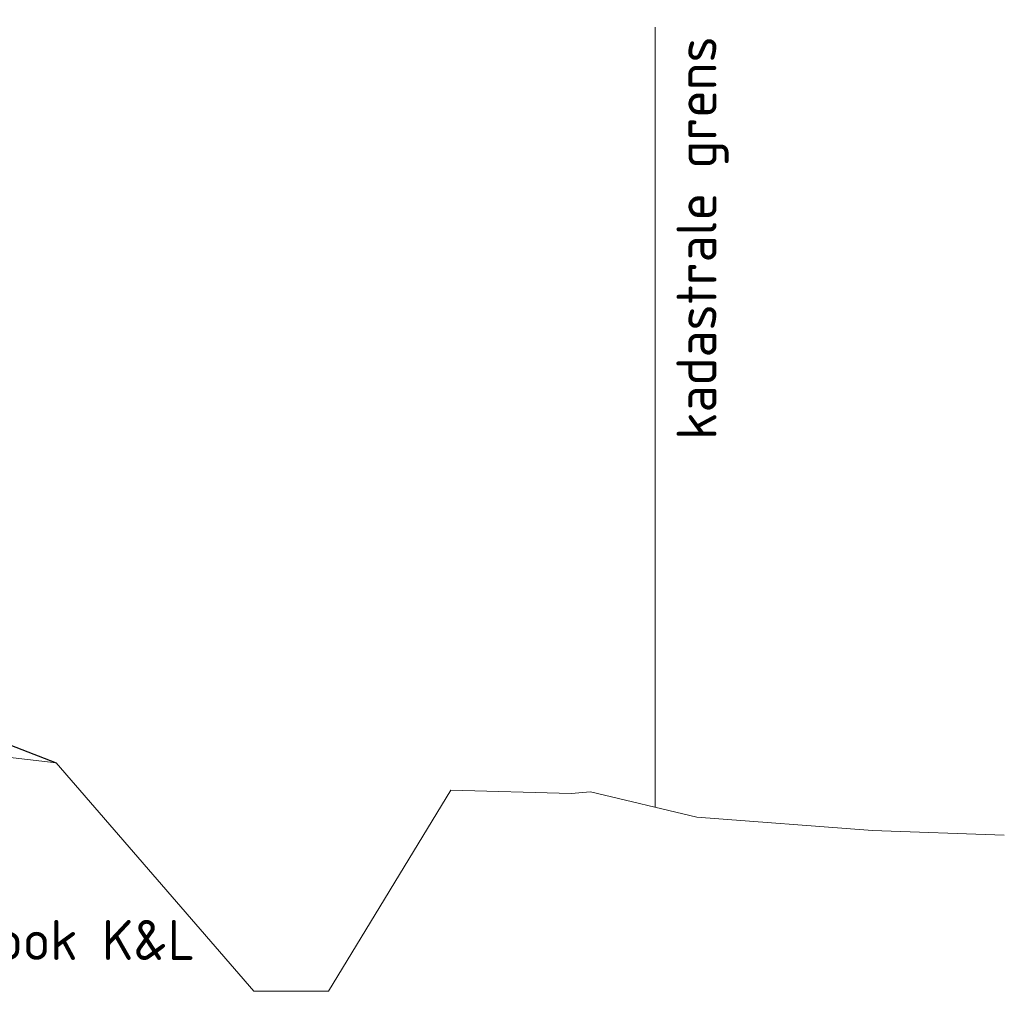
# Model space of a CAD drawing. Header units: metres. Extents: x 180716 to 180809, y 418548 to 418668.
# Tile 99 of 148: x 180745.06 to 180749.49, y 418633.71 to 418638.09. Entities that reach past the tile are written whole.
import ezdxf

# ---------------------------------------------------------------- set-up
doc = ezdxf.new("R2010")
doc.units = ezdxf.units.M
doc.layers.get('0').update_dxf_attribs({"color": 30, "lineweight": 0})
for name, color, linetype, lineweight in [('B-WE-GW-BERM-GD', 253, 'Continuous', 0), ('B-WE-GW-WATERGANG-GD', 253, 'Continuous', 0), ('B-WE-KG-GRENS_PERCEEL-SD', 253, 'Continuous', 0), ('B-WE-VH-M', 253, 'Continuous', 0), ('N-WE-GW-BERM-GD', 90, 'Continuous', 30), ('X-XX-AL-PRINCIPEPROFIEL-T18', 1, 'Continuous', 18)]:
    doc.layers.add(name, color=color, linetype=linetype, lineweight=lineweight)
doc.styles.add('NLCS-ISO-M100-T18', font='NLCS-ISO.ttf', dxfattribs={"height": 0.18})
doc.styles.get("Standard").update_dxf_attribs({"font": 'arial.ttf'})
doc.linetypes.add('KG-KADASTRAAL', pattern='A,5.5,-2,["K",Standard,S=1.8,R=0,X=0,Y=-0.9],-2,5.5,-2,[5,NLCS.shx,S=0.75,R=0,X=0,Y=0],-2', length=19)

# ---------------------------------------------------------------- blocks, each defined once
blk = doc.blocks.new('SKG-GRENS_PERCEEL-D')
at = {"linetype": 'KG-KADASTRAAL', "ltscale": 0.15, "flags": 128}
blk.add_lwpolyline([(0, 0), (0, 3.5121)], dxfattribs=at)

msp = doc.modelspace()

# ---------------------------------------------------------------- linework, layer by layer
at = {"layer": 'B-WE-GW-BERM-GD', "flags": 128}
for points in [[(180736.2837, 418635.221), (180736.4149, 418635.3098), (180737.4556, 418635.2391), (180738.5183, 418635.2266), (180739.8684, 418635.1941), (180740.4514, 418635.1491), (180741.5497, 418635.0979), (180742.5978, 418635.0376), (180743.1947, 418634.9767), (180745.224, 418634.7411)], [(180747.0008, 418634.6185), (180747.5439, 418634.6037), (180747.6299, 418634.6105), (180748.11, 418634.4977), (180748.9004, 418634.4364), (180749.4942, 418634.4158)]]:
    msp.add_lwpolyline(points, dxfattribs=at)
at = {"layer": 'B-WE-GW-WATERGANG-GD', "flags": 128}
msp.add_lwpolyline([(180745.224, 418634.7411), (180746.1138, 418633.7129), (180746.4503, 418633.7129), (180747.0008, 418634.6185)], dxfattribs=at)
at = {"layer": 'N-WE-GW-BERM-GD', "flags": 128}
msp.add_lwpolyline([(180743.1229, 418635.1192), (180744.4229, 418635.0527), (180745.224, 418634.7411)], dxfattribs=at)

# ---------------------------------------------------------------- block references
at = {"layer": 'B-WE-KG-GRENS_PERCEEL-SD'}
msp.add_blockref('SKG-GRENS_PERCEEL-D', (180747.9219, 418634.5419), dxfattribs=at)

# ---------------------------------------------------------------- texts
at = {"layer": 'B-WE-VH-M', "insert": (180748.0179, 418636.1959), "char_height": 0.18, "attachment_point": 1, "rotation": 90, "style": 'NLCS-ISO-M100-T18'}
msp.add_mtext_dynamic_manual_height_columns('kadastrale grens', width=1.916583, gutter_width=12.5, heights=[0], dxfattribs=at)
at = {"layer": 'X-XX-AL-PRINCIPEPROFIEL-T18', "insert": (180745.8502, 418634.034), "char_height": 0.18, "width": 2.014933, "attachment_point": 3, "style": 'NLCS-ISO-M100-T18'}
msp.add_mtext('verl. strook K&L', dxfattribs=at)

doc.saveas('drawing.dxf')
